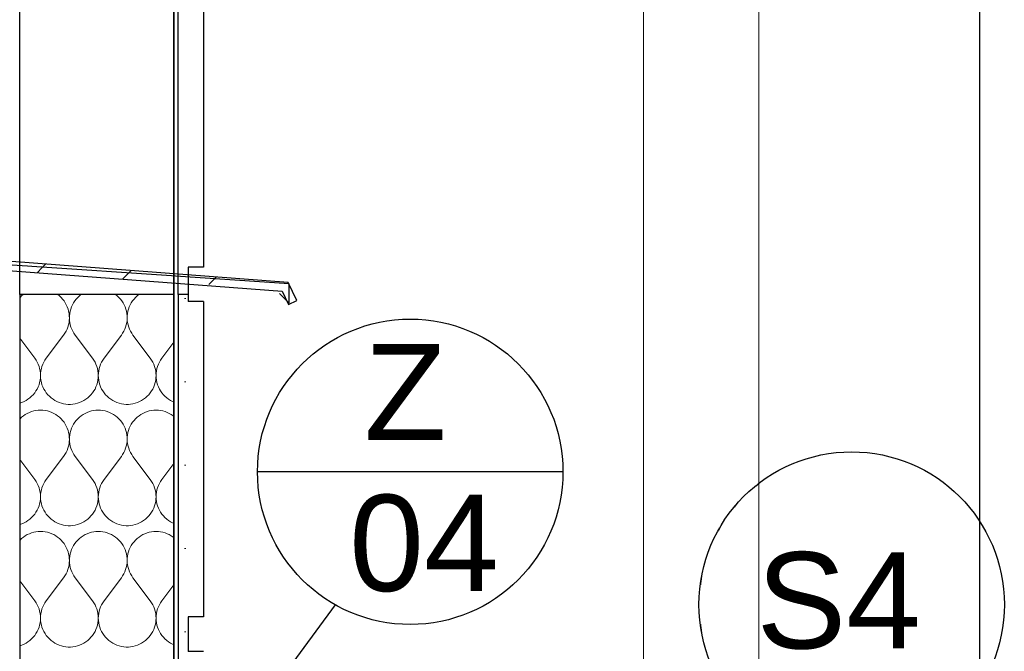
# Model space of a CAD drawing. Header units: millimetres. Extents: x -25478 to 4005, y -8416 to 11348.
# Tile 215 of 256: x -322 to 701, y 500 to 1156. Entities that reach past the tile are written whole.
import ezdxf

# ---------------------------------------------------------------- set-up
doc = ezdxf.new("R2010")
doc.units = ezdxf.units.MM
doc.header["$MEASUREMENT"] = 0
doc.linetypes.add('Wipeout_Contour', pattern=[1000, 0, -1000])
for name, color, linetype in [('POHLED ZÁPADNÍ_1_Konstrukce - nosné', 7, 'Continuous'), ('POHLED ZÁPADNÍ_1_Nové_Konstrukce - nosné', 7, 'Continuous'), ('POHLED ZÁPADNÍ_1_Nové_Kóty - SP', 7, 'Continuous'), ('POHLED ZÁPADNÍ_1_Nové_Popis', 7, 'Continuous'), ('POHLED ZÁPADNÍ_1_Nové_Situace - terén', 7, 'Continuous'), ('POHLED ZÁPADNÍ_1_Nové_Výplně - Povrchové', 7, 'Continuous'), ('POHLED ZÁPADNÍ_1_Nové_Výplně – Řezové', 7, 'Continuous'), ('POHLED ZÁPADNÍ_1_Popis_CZ', 7, 'Continuous'), ('POHLED ZÁPADNÍ_1_Výplně - Povrchové', 7, 'Continuous')]:
    doc.layers.add(name, color=color, linetype=linetype)
doc.styles.add('GENEROVANÝ_STYL_1', font='txt')

# ---------------------------------------------------------------- blocks, each defined once
blk = doc.blocks.new('*X2517', base_point=(-25690.4, -8330.8))
at = {"layer": 'POHLED ZÁPADNÍ_1_Nové_Výplně – Řezové', "color": 21, "linetype": 'Continuous', "lineweight": 20, "true_color": 0xffaaaa}
for p, q in [((-318, 870), (-319.6, 868.7)), ((-280.4, 868.7), (-282, 870)), ((-258, 870), (-259.6, 868.7)), ((-220.4, 868.7), (-222, 870)), ((-198, 870), (-199.6, 868.7)), ((-161.6, 869.6), (-162, 870)), ((-321.3, 867.1), (-321.6, 866.9)), ((-319.6, 868.7), (-321.3, 867.1)), ((-278.7, 867.1), (-280.4, 868.7)), ((-277.1, 865.3), (-278.7, 867.1)), ((-275.6, 863.5), (-277.1, 865.3)), ((-274.3, 861.5), (-275.6, 863.5)), ((-273.2, 859.4), (-274.3, 861.5)), ((-272.2, 857.3), (-273.2, 859.4)), ((-266.8, 859.4), (-267.8, 857.3)), ((-265.7, 861.5), (-266.8, 859.4)), ((-264.4, 863.5), (-265.7, 861.5)), ((-262.9, 865.3), (-264.4, 863.5)), ((-261.3, 867.1), (-262.9, 865.3)), ((-259.6, 868.7), (-261.3, 867.1)), ((-218.7, 867.1), (-220.4, 868.7)), ((-217.1, 865.3), (-218.7, 867.1)), ((-215.6, 863.5), (-217.1, 865.3)), ((-214.3, 861.5), (-215.6, 863.5)), ((-213.2, 859.4), (-214.3, 861.5)), ((-212.2, 857.3), (-213.2, 859.4)), ((-206.8, 859.4), (-207.8, 857.3)), ((-205.7, 861.5), (-206.8, 859.4)), ((-204.4, 863.5), (-205.7, 861.5)), ((-202.9, 865.3), (-204.4, 863.5)), ((-201.3, 867.1), (-202.9, 865.3)), ((-199.6, 868.7), (-201.3, 867.1)), ((-271.4, 855), (-272.2, 857.3)), ((-270.8, 852.7), (-271.4, 855)), ((-270.3, 850.4), (-270.8, 852.7)), ((-270.1, 848), (-270.3, 850.4)), ((-269.7, 850.4), (-269.9, 848)), ((-269.2, 852.7), (-269.7, 850.4)), ((-268.6, 855), (-269.2, 852.7)), ((-267.8, 857.3), (-268.6, 855)), ((-211.4, 855), (-212.2, 857.3)), ((-210.8, 852.7), (-211.4, 855)), ((-210.3, 850.4), (-210.8, 852.7)), ((-210.1, 848), (-210.3, 850.4)), ((-209.7, 850.4), (-209.9, 848)), ((-209.2, 852.7), (-209.7, 850.4)), ((-208.6, 855), (-209.2, 852.7)), ((-207.8, 857.3), (-208.6, 855)), ((-271.6, 836.4), (-270.9, 838.6)), ((-270.9, 838.6), (-270.4, 841)), ((-270.4, 841), (-270.1, 843.3)), ((-270, 845.7), (-270.1, 848)), ((-270.1, 843.3), (-270, 845.7)), ((-269.9, 848), (-270, 845.7)), ((-270, 845.7), (-269.9, 843.3)), ((-269.9, 843.3), (-269.6, 841)), ((-269.6, 841), (-269.1, 838.6)), ((-269.1, 838.6), (-268.4, 836.4)), ((-211.6, 836.4), (-210.9, 838.6)), ((-210.9, 838.6), (-210.4, 841)), ((-210.4, 841), (-210.1, 843.3)), ((-210, 845.7), (-210.1, 848)), ((-210.1, 843.3), (-210, 845.7)), ((-209.9, 848), (-210, 845.7)), ((-210, 845.7), (-209.9, 843.3)), ((-209.9, 843.3), (-209.6, 841)), ((-209.6, 841), (-209.1, 838.6)), ((-209.1, 838.6), (-208.4, 836.4)), ((-276, 828), (-274.7, 830)), ((-274.7, 830), (-273.5, 832)), ((-273.5, 832), (-272.4, 834.1)), ((-272.4, 834.1), (-271.6, 836.4)), ((-268.4, 836.4), (-267.6, 834.1)), ((-267.6, 834.1), (-266.5, 832)), ((-266.5, 832), (-265.3, 830)), ((-265.3, 830), (-264, 828)), ((-216, 828), (-214.7, 830)), ((-214.7, 830), (-213.5, 832)), ((-213.5, 832), (-212.4, 834.1)), ((-212.4, 834.1), (-211.6, 836.4)), ((-208.4, 836.4), (-207.6, 834.1)), ((-207.6, 834.1), (-206.5, 832)), ((-206.5, 832), (-205.3, 830)), ((-205.3, 830), (-204, 828)), ((-306, 804), (-321.6, 824.7)), ((-294, 804), (-276, 828)), ((-246, 804), (-264, 828)), ((-234, 804), (-216, 828)), ((-186, 804), (-204, 828)), ((-174, 804), (-161.6, 820.6)), ((-304.6, 802), (-306, 804)), ((-303.4, 799.9), (-304.6, 802)), ((-302.4, 797.7), (-303.4, 799.9)), ((-301.5, 795.5), (-302.4, 797.7)), ((-297.6, 797.7), (-298.5, 795.5)), ((-296.6, 799.9), (-297.6, 797.7)), ((-295.4, 802), (-296.6, 799.9)), ((-294, 804), (-295.4, 802)), ((-244.6, 802), (-246, 804)), ((-243.4, 799.9), (-244.6, 802)), ((-242.4, 797.7), (-243.4, 799.9)), ((-241.5, 795.5), (-242.4, 797.7)), ((-237.6, 797.7), (-238.5, 795.5)), ((-236.6, 799.9), (-237.6, 797.7)), ((-235.4, 802), (-236.6, 799.9)), ((-234, 804), (-235.4, 802)), ((-184.6, 802), (-186, 804)), ((-183.4, 799.9), (-184.6, 802)), ((-182.4, 797.7), (-183.4, 799.9)), ((-181.5, 795.5), (-182.4, 797.7)), ((-177.6, 797.7), (-178.5, 795.5)), ((-176.6, 799.9), (-177.6, 797.7)), ((-175.4, 802), (-176.6, 799.9)), ((-174, 804), (-175.4, 802)), ((-300.9, 793.2), (-301.5, 795.5)), ((-300.4, 790.8), (-300.9, 793.2)), ((-300.1, 788.4), (-300.4, 790.8)), ((-300, 786), (-300.1, 788.4)), ((-299.9, 788.4), (-300, 786)), ((-299.6, 790.8), (-299.9, 788.4)), ((-299.1, 793.2), (-299.6, 790.8)), ((-298.5, 795.5), (-299.1, 793.2)), ((-240.9, 793.2), (-241.5, 795.5)), ((-240.4, 790.8), (-240.9, 793.2)), ((-240.1, 788.4), (-240.4, 790.8)), ((-240, 786), (-240.1, 788.4)), ((-239.9, 788.4), (-240, 786)), ((-239.6, 790.8), (-239.9, 788.4)), ((-239.1, 793.2), (-239.6, 790.8)), ((-238.5, 795.5), (-239.1, 793.2)), ((-180.9, 793.2), (-181.5, 795.5)), ((-180.4, 790.8), (-180.9, 793.2)), ((-180.1, 788.4), (-180.4, 790.8)), ((-180, 786), (-180.1, 788.4)), ((-179.9, 788.4), (-180, 786)), ((-179.6, 790.8), (-179.9, 788.4)), ((-179.1, 793.2), (-179.6, 790.8)), ((-178.5, 795.5), (-179.1, 793.2)), ((-301.5, 776.5), (-300.9, 778.8)), ((-300.9, 778.8), (-300.4, 781.2)), ((-300.4, 781.2), (-300.1, 783.6)), ((-300.1, 783.6), (-300, 786)), ((-300, 786), (-299.9, 783.6)), ((-299.9, 783.6), (-299.6, 781.2)), ((-299.6, 781.2), (-299.1, 778.8)), ((-299.1, 778.8), (-298.5, 776.5)), ((-241.5, 776.5), (-240.9, 778.8)), ((-240.9, 778.8), (-240.4, 781.2)), ((-240.4, 781.2), (-240.1, 783.6)), ((-240.1, 783.6), (-240, 786)), ((-240, 786), (-239.9, 783.6)), ((-239.9, 783.6), (-239.6, 781.2)), ((-239.6, 781.2), (-239.1, 778.8)), ((-239.1, 778.8), (-238.5, 776.5)), ((-181.5, 776.5), (-180.9, 778.8)), ((-180.9, 778.8), (-180.4, 781.2)), ((-180.4, 781.2), (-180.1, 783.6)), ((-180.1, 783.6), (-180, 786)), ((-180, 786), (-179.9, 783.6)), ((-179.9, 783.6), (-179.6, 781.2)), ((-179.6, 781.2), (-179.1, 778.8)), ((-179.1, 778.8), (-178.5, 776.5)), ((-307.6, 766.1), (-306, 768)), ((-306, 768), (-304.7, 770)), ((-304.7, 770), (-303.4, 772)), ((-303.4, 772), (-302.4, 774.2)), ((-302.4, 774.2), (-301.5, 776.5)), ((-298.5, 776.5), (-297.6, 774.2)), ((-297.6, 774.2), (-296.6, 772)), ((-296.6, 772), (-295.3, 770)), ((-295.3, 770), (-294, 768)), ((-294, 768), (-292.4, 766.1)), ((-247.6, 766.1), (-246, 768)), ((-246, 768), (-244.7, 770)), ((-244.7, 770), (-243.4, 772)), ((-243.4, 772), (-242.4, 774.2)), ((-242.4, 774.2), (-241.5, 776.5)), ((-238.5, 776.5), (-237.6, 774.2)), ((-237.6, 774.2), (-236.6, 772)), ((-236.6, 772), (-235.3, 770)), ((-235.3, 770), (-234, 768)), ((-234, 768), (-232.4, 766.1)), ((-187.6, 766.1), (-186, 768)), ((-186, 768), (-184.7, 770)), ((-184.7, 770), (-183.4, 772)), ((-183.4, 772), (-182.4, 774.2)), ((-182.4, 774.2), (-181.5, 776.5)), ((-178.5, 776.5), (-177.6, 774.2)), ((-177.6, 774.2), (-176.6, 772)), ((-176.6, 772), (-175.3, 770)), ((-175.3, 770), (-174, 768)), ((-174, 768), (-172.4, 766.1)), ((-321.6, 757.2), (-319.4, 757.9)), ((-319.4, 757.9), (-317.1, 758.9)), ((-317.1, 758.9), (-315, 760)), ((-315, 760), (-313, 761.3)), ((-313, 761.3), (-311, 762.8)), ((-311, 762.8), (-309.2, 764.4)), ((-309.2, 764.4), (-307.6, 766.1)), ((-292.4, 766.1), (-290.8, 764.4)), ((-290.8, 764.4), (-289, 762.8)), ((-289, 762.8), (-287, 761.3)), ((-287, 761.3), (-285, 760)), ((-285, 760), (-282.9, 758.9)), ((-282.9, 758.9), (-280.6, 757.9)), ((-280.6, 757.9), (-278.3, 757.2)), ((-278.3, 757.2), (-276, 756.6)), ((-264, 756.6), (-261.7, 757.2)), ((-261.7, 757.2), (-259.4, 757.9)), ((-259.4, 757.9), (-257.1, 758.9)), ((-257.1, 758.9), (-255, 760)), ((-255, 760), (-253, 761.3)), ((-253, 761.3), (-251, 762.8)), ((-251, 762.8), (-249.2, 764.4)), ((-249.2, 764.4), (-247.6, 766.1)), ((-232.4, 766.1), (-230.8, 764.4)), ((-230.8, 764.4), (-229, 762.8)), ((-229, 762.8), (-227, 761.3)), ((-227, 761.3), (-225, 760)), ((-225, 760), (-222.9, 758.9)), ((-222.9, 758.9), (-220.6, 757.9)), ((-220.6, 757.9), (-218.3, 757.2)), ((-218.3, 757.2), (-216, 756.6)), ((-204, 756.6), (-201.7, 757.2)), ((-201.7, 757.2), (-199.4, 757.9)), ((-199.4, 757.9), (-197.1, 758.9)), ((-197.1, 758.9), (-195, 760)), ((-195, 760), (-193, 761.3)), ((-193, 761.3), (-191, 762.8)), ((-191, 762.8), (-189.2, 764.4)), ((-189.2, 764.4), (-187.6, 766.1)), ((-172.4, 766.1), (-170.8, 764.4)), ((-170.8, 764.4), (-169, 762.8)), ((-169, 762.8), (-167, 761.3)), ((-167, 761.3), (-165, 760)), ((-165, 760), (-162.9, 758.9)), ((-162.9, 758.9), (-161.6, 758.3)), ((-313.7, 746.7), (-315.8, 745.5)), ((-311.6, 747.7), (-313.7, 746.7)), ((-309.3, 748.5), (-311.6, 747.7)), ((-307.1, 749.2), (-309.3, 748.5)), ((-304.7, 749.6), (-307.1, 749.2)), ((-302.4, 749.9), (-304.7, 749.6)), ((-300, 750), (-302.4, 749.9)), ((-297.6, 749.9), (-300, 750)), ((-295.3, 749.6), (-297.6, 749.9)), ((-292.9, 749.2), (-295.3, 749.6)), ((-290.7, 748.5), (-292.9, 749.2)), ((-288.4, 747.7), (-290.7, 748.5)), ((-286.3, 746.7), (-288.4, 747.7)), ((-284.2, 745.5), (-286.3, 746.7)), ((-276, 756.6), (-273.6, 756.2)), ((-273.6, 756.2), (-271.2, 756)), ((-271.2, 756), (-268.8, 756)), ((-268.8, 756), (-266.4, 756.2)), ((-266.4, 756.2), (-264, 756.6)), ((-253.7, 746.7), (-255.8, 745.5)), ((-251.6, 747.7), (-253.7, 746.7)), ((-249.3, 748.5), (-251.6, 747.7)), ((-247.1, 749.2), (-249.3, 748.5)), ((-244.7, 749.6), (-247.1, 749.2)), ((-242.4, 749.9), (-244.7, 749.6)), ((-240, 750), (-242.4, 749.9)), ((-237.6, 749.9), (-240, 750)), ((-235.3, 749.6), (-237.6, 749.9)), ((-232.9, 749.2), (-235.3, 749.6)), ((-230.7, 748.5), (-232.9, 749.2)), ((-228.4, 747.7), (-230.7, 748.5)), ((-226.3, 746.7), (-228.4, 747.7)), ((-224.2, 745.5), (-226.3, 746.7)), ((-216, 756.6), (-213.6, 756.2)), ((-213.6, 756.2), (-211.2, 756)), ((-211.2, 756), (-208.8, 756)), ((-208.8, 756), (-206.4, 756.2)), ((-206.4, 756.2), (-204, 756.6)), ((-193.7, 746.7), (-195.8, 745.5)), ((-191.6, 747.7), (-193.7, 746.7)), ((-189.3, 748.5), (-191.6, 747.7)), ((-187.1, 749.2), (-189.3, 748.5)), ((-184.7, 749.6), (-187.1, 749.2)), ((-182.4, 749.9), (-184.7, 749.6)), ((-180, 750), (-182.4, 749.9)), ((-177.6, 749.9), (-180, 750)), ((-175.3, 749.6), (-177.6, 749.9)), ((-172.9, 749.2), (-175.3, 749.6)), ((-170.7, 748.5), (-172.9, 749.2)), ((-168.4, 747.7), (-170.7, 748.5)), ((-166.3, 746.7), (-168.4, 747.7)), ((-164.2, 745.5), (-166.3, 746.7)), ((-321.3, 741.1), (-321.6, 740.9)), ((-319.6, 742.7), (-321.3, 741.1)), ((-317.7, 744.2), (-319.6, 742.7)), ((-315.8, 745.5), (-317.7, 744.2)), ((-282.3, 744.2), (-284.2, 745.5)), ((-280.4, 742.7), (-282.3, 744.2)), ((-278.7, 741.1), (-280.4, 742.7)), ((-277.1, 739.3), (-278.7, 741.1)), ((-275.6, 737.5), (-277.1, 739.3)), ((-274.3, 735.5), (-275.6, 737.5)), ((-264.4, 737.5), (-265.7, 735.5)), ((-262.9, 739.3), (-264.4, 737.5)), ((-261.3, 741.1), (-262.9, 739.3)), ((-259.6, 742.7), (-261.3, 741.1)), ((-257.7, 744.2), (-259.6, 742.7)), ((-255.8, 745.5), (-257.7, 744.2)), ((-222.3, 744.2), (-224.2, 745.5)), ((-220.4, 742.7), (-222.3, 744.2)), ((-218.7, 741.1), (-220.4, 742.7)), ((-217.1, 739.3), (-218.7, 741.1)), ((-215.6, 737.5), (-217.1, 739.3)), ((-214.3, 735.5), (-215.6, 737.5)), ((-204.4, 737.5), (-205.7, 735.5)), ((-202.9, 739.3), (-204.4, 737.5)), ((-201.3, 741.1), (-202.9, 739.3)), ((-199.6, 742.7), (-201.3, 741.1)), ((-197.7, 744.2), (-199.6, 742.7)), ((-195.8, 745.5), (-197.7, 744.2)), ((-162.3, 744.2), (-164.2, 745.5)), ((-161.6, 743.6), (-162.3, 744.2)), ((-273.2, 733.4), (-274.3, 735.5)), ((-272.2, 731.3), (-273.2, 733.4)), ((-271.4, 729), (-272.2, 731.3)), ((-270.8, 726.7), (-271.4, 729)), ((-270.3, 724.4), (-270.8, 726.7)), ((-269.2, 726.7), (-269.7, 724.4)), ((-268.6, 729), (-269.2, 726.7)), ((-267.8, 731.3), (-268.6, 729)), ((-266.8, 733.4), (-267.8, 731.3)), ((-265.7, 735.5), (-266.8, 733.4)), ((-213.2, 733.4), (-214.3, 735.5)), ((-212.2, 731.3), (-213.2, 733.4)), ((-211.4, 729), (-212.2, 731.3)), ((-210.8, 726.7), (-211.4, 729)), ((-210.3, 724.4), (-210.8, 726.7)), ((-209.2, 726.7), (-209.7, 724.4)), ((-208.6, 729), (-209.2, 726.7)), ((-207.8, 731.3), (-208.6, 729)), ((-206.8, 733.4), (-207.8, 731.3)), ((-205.7, 735.5), (-206.8, 733.4)), ((-270.4, 715), (-270.1, 717.3)), ((-270.1, 722), (-270.3, 724.4)), ((-270, 719.7), (-270.1, 722)), ((-270.1, 717.3), (-270, 719.7)), ((-269.9, 722), (-270, 719.7)), ((-270, 719.7), (-269.9, 717.3)), ((-269.7, 724.4), (-269.9, 722)), ((-269.9, 717.3), (-269.6, 715)), ((-210.4, 715), (-210.1, 717.3)), ((-210.1, 722), (-210.3, 724.4)), ((-210, 719.7), (-210.1, 722)), ((-210.1, 717.3), (-210, 719.7)), ((-209.9, 722), (-210, 719.7)), ((-210, 719.7), (-209.9, 717.3)), ((-209.7, 724.4), (-209.9, 722)), ((-209.9, 717.3), (-209.6, 715)), ((-274.7, 704), (-273.5, 706)), ((-273.5, 706), (-272.4, 708.1)), ((-272.4, 708.1), (-271.6, 710.4)), ((-271.6, 710.4), (-270.9, 712.6)), ((-270.9, 712.6), (-270.4, 715)), ((-269.6, 715), (-269.1, 712.6)), ((-269.1, 712.6), (-268.4, 710.4)), ((-268.4, 710.4), (-267.6, 708.1)), ((-267.6, 708.1), (-266.5, 706)), ((-266.5, 706), (-265.3, 704)), ((-214.7, 704), (-213.5, 706)), ((-213.5, 706), (-212.4, 708.1)), ((-212.4, 708.1), (-211.6, 710.4)), ((-211.6, 710.4), (-210.9, 712.6)), ((-210.9, 712.6), (-210.4, 715)), ((-209.6, 715), (-209.1, 712.6)), ((-209.1, 712.6), (-208.4, 710.4)), ((-208.4, 710.4), (-207.6, 708.1)), ((-207.6, 708.1), (-206.5, 706)), ((-206.5, 706), (-205.3, 704)), ((-306, 678), (-321.6, 698.7)), ((-294, 678), (-276, 702)), ((-276, 702), (-274.7, 704)), ((-265.3, 704), (-264, 702)), ((-246, 678), (-264, 702)), ((-234, 678), (-216, 702)), ((-216, 702), (-214.7, 704)), ((-205.3, 704), (-204, 702)), ((-186, 678), (-204, 702)), ((-174, 678), (-161.6, 694.6)), ((-304.6, 676), (-306, 678)), ((-303.4, 673.9), (-304.6, 676)), ((-295.4, 676), (-296.6, 673.9)), ((-294, 678), (-295.4, 676)), ((-244.6, 676), (-246, 678)), ((-243.4, 673.9), (-244.6, 676)), ((-235.4, 676), (-236.6, 673.9)), ((-234, 678), (-235.4, 676)), ((-184.6, 676), (-186, 678)), ((-183.4, 673.9), (-184.6, 676)), ((-175.4, 676), (-176.6, 673.9)), ((-174, 678), (-175.4, 676)), ((-302.4, 671.7), (-303.4, 673.9)), ((-301.5, 669.5), (-302.4, 671.7)), ((-300.9, 667.2), (-301.5, 669.5)), ((-300.4, 664.8), (-300.9, 667.2)), ((-300.1, 662.4), (-300.4, 664.8)), ((-299.6, 664.8), (-299.9, 662.4)), ((-299.1, 667.2), (-299.6, 664.8)), ((-298.5, 669.5), (-299.1, 667.2)), ((-297.6, 671.7), (-298.5, 669.5)), ((-296.6, 673.9), (-297.6, 671.7)), ((-242.4, 671.7), (-243.4, 673.9)), ((-241.5, 669.5), (-242.4, 671.7)), ((-240.9, 667.2), (-241.5, 669.5)), ((-240.4, 664.8), (-240.9, 667.2)), ((-240.1, 662.4), (-240.4, 664.8)), ((-239.6, 664.8), (-239.9, 662.4)), ((-239.1, 667.2), (-239.6, 664.8)), ((-238.5, 669.5), (-239.1, 667.2)), ((-237.6, 671.7), (-238.5, 669.5)), ((-236.6, 673.9), (-237.6, 671.7)), ((-182.4, 671.7), (-183.4, 673.9)), ((-181.5, 669.5), (-182.4, 671.7)), ((-180.9, 667.2), (-181.5, 669.5)), ((-180.4, 664.8), (-180.9, 667.2)), ((-180.1, 662.4), (-180.4, 664.8)), ((-179.6, 664.8), (-179.9, 662.4)), ((-179.1, 667.2), (-179.6, 664.8)), ((-178.5, 669.5), (-179.1, 667.2)), ((-177.6, 671.7), (-178.5, 669.5)), ((-176.6, 673.9), (-177.6, 671.7)), ((-300.9, 652.8), (-300.4, 655.2)), ((-300.4, 655.2), (-300.1, 657.6)), ((-300, 660), (-300.1, 662.4)), ((-300.1, 657.6), (-300, 660)), ((-299.9, 662.4), (-300, 660)), ((-300, 660), (-299.9, 657.6)), ((-299.9, 657.6), (-299.6, 655.2)), ((-299.6, 655.2), (-299.1, 652.8)), ((-240.9, 652.8), (-240.4, 655.2)), ((-240.4, 655.2), (-240.1, 657.6)), ((-240, 660), (-240.1, 662.4)), ((-240.1, 657.6), (-240, 660)), ((-239.9, 662.4), (-240, 660)), ((-240, 660), (-239.9, 657.6)), ((-239.9, 657.6), (-239.6, 655.2)), ((-239.6, 655.2), (-239.1, 652.8)), ((-180.9, 652.8), (-180.4, 655.2)), ((-180.4, 655.2), (-180.1, 657.6)), ((-180, 660), (-180.1, 662.4)), ((-180.1, 657.6), (-180, 660)), ((-179.9, 662.4), (-180, 660)), ((-180, 660), (-179.9, 657.6)), ((-179.9, 657.6), (-179.6, 655.2)), ((-179.6, 655.2), (-179.1, 652.8)), ((-304.7, 644), (-303.4, 646)), ((-303.4, 646), (-302.4, 648.2)), ((-302.4, 648.2), (-301.5, 650.5)), ((-301.5, 650.5), (-300.9, 652.8)), ((-299.1, 652.8), (-298.5, 650.5)), ((-298.5, 650.5), (-297.6, 648.2)), ((-297.6, 648.2), (-296.6, 646)), ((-296.6, 646), (-295.3, 644)), ((-244.7, 644), (-243.4, 646)), ((-243.4, 646), (-242.4, 648.2)), ((-242.4, 648.2), (-241.5, 650.5)), ((-241.5, 650.5), (-240.9, 652.8)), ((-239.1, 652.8), (-238.5, 650.5)), ((-238.5, 650.5), (-237.6, 648.2)), ((-237.6, 648.2), (-236.6, 646)), ((-236.6, 646), (-235.3, 644)), ((-184.7, 644), (-183.4, 646)), ((-183.4, 646), (-182.4, 648.2)), ((-182.4, 648.2), (-181.5, 650.5)), ((-181.5, 650.5), (-180.9, 652.8)), ((-179.1, 652.8), (-178.5, 650.5)), ((-178.5, 650.5), (-177.6, 648.2)), ((-177.6, 648.2), (-176.6, 646)), ((-176.6, 646), (-175.3, 644)), ((-317.1, 632.9), (-315, 634)), ((-315, 634), (-313, 635.3)), ((-313, 635.3), (-311, 636.8)), ((-311, 636.8), (-309.2, 638.4)), ((-309.2, 638.4), (-307.6, 640.1)), ((-307.6, 640.1), (-306, 642)), ((-306, 642), (-304.7, 644)), ((-295.3, 644), (-294, 642)), ((-294, 642), (-292.4, 640.1)), ((-292.4, 640.1), (-290.8, 638.4)), ((-290.8, 638.4), (-289, 636.8)), ((-289, 636.8), (-287, 635.3)), ((-287, 635.3), (-285, 634)), ((-285, 634), (-282.9, 632.9)), ((-257.1, 632.9), (-255, 634)), ((-255, 634), (-253, 635.3)), ((-253, 635.3), (-251, 636.8)), ((-251, 636.8), (-249.2, 638.4)), ((-249.2, 638.4), (-247.6, 640.1)), ((-247.6, 640.1), (-246, 642)), ((-246, 642), (-244.7, 644)), ((-235.3, 644), (-234, 642)), ((-234, 642), (-232.4, 640.1)), ((-232.4, 640.1), (-230.8, 638.4)), ((-230.8, 638.4), (-229, 636.8)), ((-229, 636.8), (-227, 635.3)), ((-227, 635.3), (-225, 634)), ((-225, 634), (-222.9, 632.9)), ((-197.1, 632.9), (-195, 634)), ((-195, 634), (-193, 635.3)), ((-193, 635.3), (-191, 636.8)), ((-191, 636.8), (-189.2, 638.4)), ((-189.2, 638.4), (-187.6, 640.1)), ((-187.6, 640.1), (-186, 642)), ((-186, 642), (-184.7, 644)), ((-175.3, 644), (-174, 642)), ((-174, 642), (-172.4, 640.1)), ((-172.4, 640.1), (-170.8, 638.4)), ((-170.8, 638.4), (-169, 636.8)), ((-169, 636.8), (-167, 635.3)), ((-167, 635.3), (-165, 634)), ((-165, 634), (-162.9, 632.9)), ((-321.6, 631.2), (-319.4, 631.9)), ((-319.4, 631.9), (-317.1, 632.9)), ((-302.4, 623.9), (-304.7, 623.6)), ((-300, 624), (-302.4, 623.9)), ((-297.6, 623.9), (-300, 624)), ((-295.3, 623.6), (-297.6, 623.9)), ((-282.9, 632.9), (-280.6, 631.9)), ((-280.6, 631.9), (-278.3, 631.2)), ((-278.3, 631.2), (-276, 630.6)), ((-276, 630.6), (-273.6, 630.2)), ((-273.6, 630.2), (-271.2, 630)), ((-271.2, 630), (-268.8, 630)), ((-268.8, 630), (-266.4, 630.2)), ((-266.4, 630.2), (-264, 630.6)), ((-264, 630.6), (-261.7, 631.2)), ((-261.7, 631.2), (-259.4, 631.9)), ((-259.4, 631.9), (-257.1, 632.9)), ((-242.4, 623.9), (-244.7, 623.6)), ((-240, 624), (-242.4, 623.9)), ((-237.6, 623.9), (-240, 624)), ((-235.3, 623.6), (-237.6, 623.9)), ((-222.9, 632.9), (-220.6, 631.9)), ((-220.6, 631.9), (-218.3, 631.2)), ((-218.3, 631.2), (-216, 630.6)), ((-216, 630.6), (-213.6, 630.2)), ((-213.6, 630.2), (-211.2, 630)), ((-211.2, 630), (-208.8, 630)), ((-208.8, 630), (-206.4, 630.2)), ((-206.4, 630.2), (-204, 630.6)), ((-204, 630.6), (-201.7, 631.2)), ((-201.7, 631.2), (-199.4, 631.9)), ((-199.4, 631.9), (-197.1, 632.9)), ((-182.4, 623.9), (-184.7, 623.6)), ((-180, 624), (-182.4, 623.9)), ((-177.6, 623.9), (-180, 624)), ((-175.3, 623.6), (-177.6, 623.9)), ((-162.9, 632.9), (-161.6, 632.3)), ((-321.3, 615.1), (-321.6, 614.9)), ((-319.6, 616.7), (-321.3, 615.1)), ((-317.7, 618.2), (-319.6, 616.7)), ((-315.8, 619.5), (-317.7, 618.2)), ((-313.7, 620.7), (-315.8, 619.5)), ((-311.6, 621.7), (-313.7, 620.7)), ((-309.3, 622.5), (-311.6, 621.7)), ((-307.1, 623.2), (-309.3, 622.5)), ((-304.7, 623.6), (-307.1, 623.2)), ((-292.9, 623.2), (-295.3, 623.6)), ((-290.7, 622.5), (-292.9, 623.2)), ((-288.4, 621.7), (-290.7, 622.5)), ((-286.3, 620.7), (-288.4, 621.7)), ((-284.2, 619.5), (-286.3, 620.7)), ((-282.3, 618.2), (-284.2, 619.5)), ((-280.4, 616.7), (-282.3, 618.2)), ((-278.7, 615.1), (-280.4, 616.7)), ((-277.1, 613.3), (-278.7, 615.1)), ((-261.3, 615.1), (-262.9, 613.3)), ((-259.6, 616.7), (-261.3, 615.1)), ((-257.7, 618.2), (-259.6, 616.7)), ((-255.8, 619.5), (-257.7, 618.2)), ((-253.7, 620.7), (-255.8, 619.5)), ((-251.6, 621.7), (-253.7, 620.7)), ((-249.3, 622.5), (-251.6, 621.7)), ((-247.1, 623.2), (-249.3, 622.5)), ((-244.7, 623.6), (-247.1, 623.2)), ((-232.9, 623.2), (-235.3, 623.6)), ((-230.7, 622.5), (-232.9, 623.2)), ((-228.4, 621.7), (-230.7, 622.5)), ((-226.3, 620.7), (-228.4, 621.7)), ((-224.2, 619.5), (-226.3, 620.7)), ((-222.3, 618.2), (-224.2, 619.5)), ((-220.4, 616.7), (-222.3, 618.2)), ((-218.7, 615.1), (-220.4, 616.7)), ((-217.1, 613.3), (-218.7, 615.1)), ((-201.3, 615.1), (-202.9, 613.3)), ((-199.6, 616.7), (-201.3, 615.1)), ((-197.7, 618.2), (-199.6, 616.7)), ((-195.8, 619.5), (-197.7, 618.2)), ((-193.7, 620.7), (-195.8, 619.5)), ((-191.6, 621.7), (-193.7, 620.7)), ((-189.3, 622.5), (-191.6, 621.7)), ((-187.1, 623.2), (-189.3, 622.5)), ((-184.7, 623.6), (-187.1, 623.2)), ((-172.9, 623.2), (-175.3, 623.6)), ((-170.7, 622.5), (-172.9, 623.2)), ((-168.4, 621.7), (-170.7, 622.5)), ((-166.3, 620.7), (-168.4, 621.7)), ((-164.2, 619.5), (-166.3, 620.7)), ((-162.3, 618.2), (-164.2, 619.5)), ((-161.6, 617.6), (-162.3, 618.2)), ((-275.6, 611.5), (-277.1, 613.3)), ((-274.3, 609.5), (-275.6, 611.5)), ((-273.2, 607.4), (-274.3, 609.5)), ((-272.2, 605.3), (-273.2, 607.4)), ((-271.4, 603), (-272.2, 605.3)), ((-267.8, 605.3), (-268.6, 603)), ((-266.8, 607.4), (-267.8, 605.3)), ((-265.7, 609.5), (-266.8, 607.4)), ((-264.4, 611.5), (-265.7, 609.5)), ((-262.9, 613.3), (-264.4, 611.5)), ((-215.6, 611.5), (-217.1, 613.3)), ((-214.3, 609.5), (-215.6, 611.5)), ((-213.2, 607.4), (-214.3, 609.5)), ((-212.2, 605.3), (-213.2, 607.4)), ((-211.4, 603), (-212.2, 605.3)), ((-207.8, 605.3), (-208.6, 603)), ((-206.8, 607.4), (-207.8, 605.3)), ((-205.7, 609.5), (-206.8, 607.4)), ((-204.4, 611.5), (-205.7, 609.5)), ((-202.9, 613.3), (-204.4, 611.5)), ((-270.8, 600.7), (-271.4, 603)), ((-270.3, 598.4), (-270.8, 600.7)), ((-270.1, 596), (-270.3, 598.4)), ((-270, 593.7), (-270.1, 596)), ((-270.1, 591.3), (-270, 593.7)), ((-269.9, 596), (-270, 593.7)), ((-270, 593.7), (-269.9, 591.3)), ((-269.7, 598.4), (-269.9, 596)), ((-269.2, 600.7), (-269.7, 598.4)), ((-268.6, 603), (-269.2, 600.7)), ((-210.8, 600.7), (-211.4, 603)), ((-210.3, 598.4), (-210.8, 600.7)), ((-210.1, 596), (-210.3, 598.4)), ((-210, 593.7), (-210.1, 596)), ((-210.1, 591.3), (-210, 593.7)), ((-209.9, 596), (-210, 593.7)), ((-210, 593.7), (-209.9, 591.3)), ((-209.7, 598.4), (-209.9, 596)), ((-209.2, 600.7), (-209.7, 598.4)), ((-208.6, 603), (-209.2, 600.7)), ((-272.4, 582.1), (-271.6, 584.4)), ((-271.6, 584.4), (-270.9, 586.6)), ((-270.9, 586.6), (-270.4, 589)), ((-270.4, 589), (-270.1, 591.3)), ((-269.9, 591.3), (-269.6, 589)), ((-269.6, 589), (-269.1, 586.6)), ((-269.1, 586.6), (-268.4, 584.4)), ((-268.4, 584.4), (-267.6, 582.1)), ((-212.4, 582.1), (-211.6, 584.4)), ((-211.6, 584.4), (-210.9, 586.6)), ((-210.9, 586.6), (-210.4, 589)), ((-210.4, 589), (-210.1, 591.3)), ((-209.9, 591.3), (-209.6, 589)), ((-209.6, 589), (-209.1, 586.6)), ((-209.1, 586.6), (-208.4, 584.4)), ((-208.4, 584.4), (-207.6, 582.1)), ((-306, 552), (-321.6, 572.7)), ((-294, 552), (-276, 576)), ((-276, 576), (-274.7, 578)), ((-274.7, 578), (-273.5, 580)), ((-273.5, 580), (-272.4, 582.1)), ((-267.6, 582.1), (-266.5, 580)), ((-266.5, 580), (-265.3, 578)), ((-265.3, 578), (-264, 576)), ((-246, 552), (-264, 576)), ((-234, 552), (-216, 576)), ((-216, 576), (-214.7, 578)), ((-214.7, 578), (-213.5, 580)), ((-213.5, 580), (-212.4, 582.1)), ((-207.6, 582.1), (-206.5, 580)), ((-206.5, 580), (-205.3, 578)), ((-205.3, 578), (-204, 576)), ((-186, 552), (-204, 576)), ((-174, 552), (-161.6, 568.6)), ((-304.6, 550), (-306, 552)), ((-303.4, 547.9), (-304.6, 550)), ((-302.4, 545.7), (-303.4, 547.9)), ((-301.5, 543.5), (-302.4, 545.7)), ((-300.9, 541.2), (-301.5, 543.5)), ((-298.5, 543.5), (-299.1, 541.2)), ((-297.6, 545.7), (-298.5, 543.5)), ((-296.6, 547.9), (-297.6, 545.7)), ((-295.4, 550), (-296.6, 547.9)), ((-294, 552), (-295.4, 550)), ((-244.6, 550), (-246, 552)), ((-243.4, 547.9), (-244.6, 550)), ((-242.4, 545.7), (-243.4, 547.9)), ((-241.5, 543.5), (-242.4, 545.7)), ((-240.9, 541.2), (-241.5, 543.5)), ((-238.5, 543.5), (-239.1, 541.2)), ((-237.6, 545.7), (-238.5, 543.5)), ((-236.6, 547.9), (-237.6, 545.7)), ((-235.4, 550), (-236.6, 547.9)), ((-234, 552), (-235.4, 550)), ((-184.6, 550), (-186, 552)), ((-183.4, 547.9), (-184.6, 550)), ((-182.4, 545.7), (-183.4, 547.9)), ((-181.5, 543.5), (-182.4, 545.7)), ((-180.9, 541.2), (-181.5, 543.5)), ((-178.5, 543.5), (-179.1, 541.2)), ((-177.6, 545.7), (-178.5, 543.5)), ((-176.6, 547.9), (-177.6, 545.7)), ((-175.4, 550), (-176.6, 547.9)), ((-174, 552), (-175.4, 550)), ((-300.4, 538.8), (-300.9, 541.2)), ((-300.1, 536.4), (-300.4, 538.8)), ((-300, 534), (-300.1, 536.4)), ((-300.1, 531.6), (-300, 534)), ((-299.9, 536.4), (-300, 534)), ((-300, 534), (-299.9, 531.6)), ((-299.6, 538.8), (-299.9, 536.4)), ((-299.1, 541.2), (-299.6, 538.8)), ((-240.4, 538.8), (-240.9, 541.2)), ((-240.1, 536.4), (-240.4, 538.8)), ((-240, 534), (-240.1, 536.4)), ((-240.1, 531.6), (-240, 534)), ((-239.9, 536.4), (-240, 534)), ((-240, 534), (-239.9, 531.6)), ((-239.6, 538.8), (-239.9, 536.4)), ((-239.1, 541.2), (-239.6, 538.8)), ((-180.4, 538.8), (-180.9, 541.2)), ((-180.1, 536.4), (-180.4, 538.8)), ((-180, 534), (-180.1, 536.4)), ((-180.1, 531.6), (-180, 534)), ((-179.9, 536.4), (-180, 534)), ((-180, 534), (-179.9, 531.6)), ((-179.6, 538.8), (-179.9, 536.4)), ((-179.1, 541.2), (-179.6, 538.8)), ((-303.4, 520), (-302.4, 522.2)), ((-302.4, 522.2), (-301.5, 524.5)), ((-301.5, 524.5), (-300.9, 526.8)), ((-300.9, 526.8), (-300.4, 529.2)), ((-300.4, 529.2), (-300.1, 531.6)), ((-299.9, 531.6), (-299.6, 529.2)), ((-299.6, 529.2), (-299.1, 526.8)), ((-299.1, 526.8), (-298.5, 524.5)), ((-298.5, 524.5), (-297.6, 522.2)), ((-297.6, 522.2), (-296.6, 520)), ((-243.4, 520), (-242.4, 522.2)), ((-242.4, 522.2), (-241.5, 524.5)), ((-241.5, 524.5), (-240.9, 526.8)), ((-240.9, 526.8), (-240.4, 529.2)), ((-240.4, 529.2), (-240.1, 531.6)), ((-239.9, 531.6), (-239.6, 529.2)), ((-239.6, 529.2), (-239.1, 526.8)), ((-239.1, 526.8), (-238.5, 524.5)), ((-238.5, 524.5), (-237.6, 522.2)), ((-237.6, 522.2), (-236.6, 520)), ((-183.4, 520), (-182.4, 522.2)), ((-182.4, 522.2), (-181.5, 524.5)), ((-181.5, 524.5), (-180.9, 526.8)), ((-180.9, 526.8), (-180.4, 529.2)), ((-180.4, 529.2), (-180.1, 531.6)), ((-179.9, 531.6), (-179.6, 529.2)), ((-179.6, 529.2), (-179.1, 526.8)), ((-179.1, 526.8), (-178.5, 524.5)), ((-178.5, 524.5), (-177.6, 522.2)), ((-177.6, 522.2), (-176.6, 520)), ((-311, 510.8), (-309.2, 512.4)), ((-309.2, 512.4), (-307.6, 514.1)), ((-307.6, 514.1), (-306, 516)), ((-306, 516), (-304.7, 518)), ((-304.7, 518), (-303.4, 520)), ((-296.6, 520), (-295.3, 518)), ((-295.3, 518), (-294, 516)), ((-294, 516), (-292.4, 514.1)), ((-292.4, 514.1), (-290.8, 512.4)), ((-290.8, 512.4), (-289, 510.8)), ((-251, 510.8), (-249.2, 512.4)), ((-249.2, 512.4), (-247.6, 514.1)), ((-247.6, 514.1), (-246, 516)), ((-246, 516), (-244.7, 518)), ((-244.7, 518), (-243.4, 520)), ((-236.6, 520), (-235.3, 518)), ((-235.3, 518), (-234, 516)), ((-234, 516), (-232.4, 514.1)), ((-232.4, 514.1), (-230.8, 512.4)), ((-230.8, 512.4), (-229, 510.8)), ((-191, 510.8), (-189.2, 512.4)), ((-189.2, 512.4), (-187.6, 514.1)), ((-187.6, 514.1), (-186, 516)), ((-186, 516), (-184.7, 518)), ((-184.7, 518), (-183.4, 520)), ((-176.6, 520), (-175.3, 518)), ((-175.3, 518), (-174, 516)), ((-174, 516), (-172.4, 514.1)), ((-172.4, 514.1), (-170.8, 512.4)), ((-170.8, 512.4), (-169, 510.8)), ((-321.6, 505.2), (-319.4, 505.9)), ((-319.4, 505.9), (-317.1, 506.9)), ((-317.1, 506.9), (-315, 508)), ((-315, 508), (-313, 509.3)), ((-313, 509.3), (-311, 510.8)), ((-289, 510.8), (-287, 509.3)), ((-287, 509.3), (-285, 508)), ((-285, 508), (-282.9, 506.9)), ((-282.9, 506.9), (-280.6, 505.9)), ((-280.6, 505.9), (-278.3, 505.2)), ((-278.3, 505.2), (-276, 504.6)), ((-276, 504.6), (-273.6, 504.2)), ((-273.6, 504.2), (-271.2, 504)), ((-271.2, 504), (-268.8, 504)), ((-268.8, 504), (-266.4, 504.2)), ((-266.4, 504.2), (-264, 504.6)), ((-264, 504.6), (-261.7, 505.2)), ((-261.7, 505.2), (-259.4, 505.9)), ((-259.4, 505.9), (-257.1, 506.9)), ((-257.1, 506.9), (-255, 508)), ((-255, 508), (-253, 509.3)), ((-253, 509.3), (-251, 510.8)), ((-229, 510.8), (-227, 509.3)), ((-227, 509.3), (-225, 508)), ((-225, 508), (-222.9, 506.9)), ((-222.9, 506.9), (-220.6, 505.9)), ((-220.6, 505.9), (-218.3, 505.2)), ((-218.3, 505.2), (-216, 504.6)), ((-216, 504.6), (-213.6, 504.2)), ((-213.6, 504.2), (-211.2, 504)), ((-211.2, 504), (-208.8, 504)), ((-208.8, 504), (-206.4, 504.2)), ((-206.4, 504.2), (-204, 504.6)), ((-204, 504.6), (-201.7, 505.2)), ((-201.7, 505.2), (-199.4, 505.9)), ((-199.4, 505.9), (-197.1, 506.9)), ((-197.1, 506.9), (-195, 508)), ((-195, 508), (-193, 509.3)), ((-193, 509.3), (-191, 510.8)), ((-169, 510.8), (-167, 509.3)), ((-167, 509.3), (-165, 508)), ((-165, 508), (-162.9, 506.9)), ((-162.9, 506.9), (-161.6, 506.3))]:
    blk.add_line(p, q, dxfattribs=at)
blk = doc.blocks.new('*X2550', base_point=(-25690.4, -8330.8))
at = {"layer": 'POHLED ZÁPADNÍ_1_Nové_Výplně – Řezové', "color": 21, "linetype": 'Continuous', "lineweight": 20, "true_color": 0xffaaaa}
for p, q in [((-392.1, 899.5), (-383.3, 908.4)), ((-298.2, 898.2), (-294.7, 901.6)), ((-303.6, 892.8), (-298.2, 898.2)), ((-215, 886.1), (-206.2, 894.9)), ((-125.3, 880.5), (-117.6, 888.2))]:
    blk.add_line(p, q, dxfattribs=at)

msp = doc.modelspace()

# ---------------------------------------------------------------- linework, layer by layer
at = {"layer": 'POHLED ZÁPADNÍ_1_Nové_Konstrukce - nosné', "color": 1, "linetype": 'Continuous', "lineweight": 25}
for p, q in [((-41.7, 861.3), (-41.7, 881.3)), ((-51.7, 871.3), (-41.7, 861.3))]:
    msp.add_line(p, q, dxfattribs=at)
at = {"layer": 'POHLED ZÁPADNÍ_1_Nové_Kóty - SP', "color": 1, "linetype": 'Continuous', "lineweight": 25}
msp.add_line((675.5, 198.7), (675.5, 2670), dxfattribs=at)
at = {"layer": 'POHLED ZÁPADNÍ_1_Nové_Popis', "color": 1, "linetype": 'Continuous', "lineweight": 25}
for p, q in [((242.5, 686), (-74.6, 686)), ((-74.2, 438.6), (6.3, 547.7))]:
    msp.add_line(p, q, dxfattribs=at)
msp.add_circle((83.9, 686), 158.6, dxfattribs=at)

# ---------------------------------------------------------------- texts
at = {"layer": 'POHLED ZÁPADNÍ_1_Popis_CZ', "color": 1, "linetype": 'Continuous', "lineweight": 25, "insert": (78.8, 689.8), "char_height": 100, "attachment_point": 5, "line_spacing_factor": 0.940294, "style": 'GENEROVANÝ_STYL_1'}
msp.add_mtext('\\A1;{\\pqc;\\fArial|b0|i0|c238|p38;Z\\P\\pqc;\\fArial|b0|i0|c238|p38; 0\\fArial|b0|i0|c238|p38;4}', dxfattribs=at)
at = {"layer": 'POHLED ZÁPADNÍ_1_Popis_CZ', "color": 1, "linetype": 'Continuous', "lineweight": 25, "insert": (528.9, 551.8), "char_height": 100, "attachment_point": 5, "style": 'GENEROVANÝ_STYL_1'}
msp.add_mtext('\\A1;{\\pqc;\\fArial|b0|i0|c238|p38;S4}', dxfattribs=at)

# ---------------------------------------------------------------- wipeouts: each hides what was drawn before it
at = {"color": 254, "linetype": 'Wipeout_Contour', "lineweight": 0, "ltscale": 7229.257361}
msp.add_wipeout([(-311.6, 2670), (-321.6, 2670), (-321.6, 870), (-311.6, 870)], dxfattribs=at).dxf.layer = 'POHLED ZÁPADNÍ_1_Nové_Výplně - Povrchové'
at = {"color": 254, "linetype": 'Wipeout_Contour', "lineweight": 0, "ltscale": 38148.841615}
msp.add_wipeout([(-130.8, 2670), (-157.3, 2670), (-157.2, 870), (-146.7, 870), (-146.7, 898.5), (-130.6, 898.5), (-130.6, 1305.8), (-146.7, 1305.8), (-146.7, 1341.5), (-130.6, 1341.5), (-130.7, 1748.5), (-146.8, 1748.5), (-146.8, 1784.1), (-130.7, 1784.1), (-130.7, 2191.5), (-146.8, 2191.5), (-146.8, 2227.1), (-130.7, 2227.1), (-130.8, 2634.3), (-146.8, 2634.3), (-146.8, 2670)], dxfattribs=at).dxf.layer = 'POHLED ZÁPADNÍ_1_Nové_Výplně - Povrchové'
at = {"color": 254, "linetype": 'Wipeout_Contour', "lineweight": 0, "ltscale": 14563.207788}
msp.add_wipeout([(326, 6898.4), (326, 184.4), (329, 184.4), (329, 6898.4)], dxfattribs=at).dxf.layer = 'POHLED ZÁPADNÍ_1_Výplně - Povrchové'
at = {"color": 254, "linetype": 'Wipeout_Contour', "lineweight": 0, "ltscale": 14787.141879}
msp.add_wipeout([(443.1, 6898.4), (443.1, 184.4), (446, 184.4), (446, 6898.4)], dxfattribs=at).dxf.layer = 'POHLED ZÁPADNÍ_1_Výplně - Povrchové'

# ---------------------------------------------------------------- next in the draw order: linework, layer by layer
at = {"layer": 'POHLED ZÁPADNÍ_1_Nové_Konstrukce - nosné', "color": 1, "linetype": 'Continuous', "lineweight": 25}
for p, q in [((-130.6, 1305.8), (-130.6, 898.5)), ((-130.6, 898.5), (-146.7, 898.5))]:
    msp.add_line(p, q, dxfattribs=at)

# ---------------------------------------------------------------- next in the draw order: wipeouts: each hides what was drawn before it
at = {"color": 254, "linetype": 'Wipeout_Contour', "lineweight": 0, "ltscale": 7382.270863}
msp.add_wipeout([(-146.7, 870), (-157.2, 870), (-157.2, -765), (-130.6, -765), (-130.6, 100.4), (-130.6, 499.5), (-146.7, 499.5), (-146.7, 535.2), (-130.6, 535.2), (-130.6, 862.9), (-146.7, 862.9)], dxfattribs=at).dxf.layer = 'POHLED ZÁPADNÍ_1_Nové_Výplně – Řezové'
at = {"color": 254, "linetype": 'Wipeout_Contour', "lineweight": 0, "ltscale": 14573.767925}
msp.add_wipeout([(329, 6898.4), (329, 184.4), (337.5, 184.4), (337.5, 6898.4)], dxfattribs=at).dxf.layer = 'POHLED ZÁPADNÍ_1_Výplně - Povrchové'
at = {"color": 254, "linetype": 'Wipeout_Contour', "lineweight": 0, "ltscale": 14775.841437}
msp.add_wipeout([(434.6, 6898.4), (434.6, 184.4), (443.1, 184.4), (443.1, 6898.4)], dxfattribs=at).dxf.layer = 'POHLED ZÁPADNÍ_1_Výplně - Povrchové'
at = {"color": 254, "linetype": 'Wipeout_Contour', "lineweight": 0, "ltscale": 7609.982326}
msp.add_wipeout([(-321.6, 3480), (-321.7, 380), (-321.6, 870), (-321.6, 2670)], dxfattribs=at).dxf.layer = 'POHLED ZÁPADNÍ_1_Výplně - Povrchové'

# ---------------------------------------------------------------- next in the draw order: hatches: boundary and pattern name
at = {"layer": 'POHLED ZÁPADNÍ_1_Nové_Výplně – Řezové', "linetype": 'Continuous', "lineweight": 20, "true_color": 0xffaaaa}
h = msp.add_hatch(dxfattribs=at)
h.set_pattern_fill('Omítka_01_0001', color=21, style=0, pattern_type=2)
h.set_pattern_definition([(0, (0, 0), (0, 86.6025), [0, -50]), (0, (25, 43.3), (0, 86.6025), [0, -50])])
h.paths.add_polyline_path([(-146.7, 870), (-157.2, 870), (-157.2, -765), (-130.6, -765), (-130.6, 100.4), (-130.6, 499.5), (-146.7, 499.5), (-146.7, 535.2), (-130.6, 535.2), (-130.6, 862.9), (-146.7, 862.9)])

# ---------------------------------------------------------------- next in the draw order: linework, layer by layer
at = {"layer": 'POHLED ZÁPADNÍ_1_Konstrukce - nosné', "color": 8, "linetype": 'Continuous', "lineweight": 13}
for p, q in [((326, 184.4), (326, 6898.4)), ((446, 184.4), (446, 6898.4))]:
    msp.add_line(p, q, dxfattribs=at)
at = {"layer": 'POHLED ZÁPADNÍ_1_Nové_Konstrukce - nosné', "color": 1, "linetype": 'Continuous', "lineweight": 25}
for p, q in [((-157.2, 870), (-157.3, 2670)), ((-146.7, 898.5), (-146.7, 870)), ((-157.2, 870), (-157.2, -765)), ((-146.7, 870), (-157.2, 870)), ((-146.7, 870), (-146.7, 862.9)), ((-130.6, 862.9), (-146.7, 862.9)), ((-130.6, 862.9), (-130.6, 535.2)), ((-146.7, 535.2), (-146.7, 499.5)), ((-130.6, 535.2), (-146.7, 535.2)), ((-130.6, 499.5), (-146.7, 499.5))]:
    msp.add_line(p, q, dxfattribs=at)

# ---------------------------------------------------------------- next in the draw order: wipeouts: each hides what was drawn before it
at = {"color": 254, "linetype": 'Wipeout_Contour', "lineweight": 0, "ltscale": 14754.431589}
msp.add_wipeout([(421.3, 6898.4), (421.3, 184.4), (434.6, 184.4), (434.6, 6898.4)], dxfattribs=at).dxf.layer = 'POHLED ZÁPADNÍ_1_Výplně - Povrchové'

# ---------------------------------------------------------------- next in the draw order: wipeouts: each hides what was drawn before it
at = {"color": 254, "linetype": 'Wipeout_Contour', "lineweight": 0, "ltscale": 7172.167757}
msp.add_wipeout([(-311.6, 870), (-161.6, 870), (-161.6, 2670), (-311.6, 2670)], dxfattribs=at).dxf.layer = 'POHLED ZÁPADNÍ_1_Nové_Výplně - Povrchové'
at = {"color": 254, "linetype": 'Wipeout_Contour', "lineweight": 0, "ltscale": 14725.149588}
msp.add_wipeout([(404.6, 6898.4), (404.6, 184.4), (421.3, 184.4), (421.3, 6898.4)], dxfattribs=at).dxf.layer = 'POHLED ZÁPADNÍ_1_Výplně - Povrchové'

# ---------------------------------------------------------------- next in the draw order: linework, layer by layer
at = {"layer": 'POHLED ZÁPADNÍ_1_Nové_Konstrukce - nosné', "color": 1, "linetype": 'Continuous', "lineweight": 25}
msp.add_line((-41.7, 881.3), (-470.7, 910), dxfattribs=at)

# ---------------------------------------------------------------- next in the draw order: block references
at = {"layer": 'POHLED ZÁPADNÍ_1_Konstrukce - nosné', "color": 9, "linetype": 'Continuous', "lineweight": 13}
msp.add_blockref('*X2550', (-25690.4, -8330.8), dxfattribs=at)

# ---------------------------------------------------------------- next in the draw order: wipeouts: each hides what was drawn before it
at = {"color": 254, "linetype": 'Wipeout_Contour', "lineweight": 0, "ltscale": 3361.900405}
msp.add_wipeout([(-321.6, 191.2), (-161.6, 191.2), (-161.6, 870), (-311.6, 870), (-321.6, 870)], dxfattribs=at).dxf.layer = 'POHLED ZÁPADNÍ_1_Nové_Výplně – Řezové'
at = {"color": 254, "linetype": 'Wipeout_Contour', "lineweight": 0, "ltscale": 14691.018411}
msp.add_wipeout([(386, 6898.4), (386, 184.4), (404.6, 184.4), (404.6, 6898.4)], dxfattribs=at).dxf.layer = 'POHLED ZÁPADNÍ_1_Výplně - Povrchové'

# ---------------------------------------------------------------- next in the draw order: linework, layer by layer
at = {"layer": 'POHLED ZÁPADNÍ_1_Nové_Konstrukce - nosné', "color": 1, "linetype": 'Continuous', "lineweight": 25}
for p, q in [((-161.5, 195.3), (-161.5, 3480)), ((-321.6, 870), (-321.6, 2670)), ((-161.6, 2670), (-161.6, 870)), ((-161.5, 2670), (-161.5, 870)), ((-161.5, 870), (-161.5, 2670)), ((-321.6, 870), (-321.6, 191.2)), ((-161.6, 870), (-161.6, 191.2))]:
    msp.add_line(p, q, dxfattribs=at)
at = {"layer": 'POHLED ZÁPADNÍ_1_Nové_Konstrukce - nosné', "color": 1, "linetype": 'Continuous', "lineweight": 25, "flags": 128}
msp.add_lwpolyline([(-161.6, 870), (-311.6, 870), (-321.6, 870)], dxfattribs=at)
at = {"layer": 'POHLED ZÁPADNÍ_1_Nové_Situace - terén', "color": 1, "linetype": 'Continuous', "lineweight": 25, "flags": 128}
msp.add_lwpolyline([(-471.7, 905.6), (-49, 873.5), (-42.4, 859.9), (-33.7, 864.1), (-42.8, 882.5), (-471.7, 915.1)], close=True, dxfattribs=at)

# ---------------------------------------------------------------- next in the draw order: block references
at = {"layer": 'POHLED ZÁPADNÍ_1_Konstrukce - nosné', "color": 9, "linetype": 'Continuous', "lineweight": 13}
msp.add_blockref('*X2517', (-25690.4, -8330.8), dxfattribs=at)

# ---------------------------------------------------------------- next in the draw order: wipeouts: each hides what was drawn before it
at = {"color": 254, "linetype": 'Wipeout_Contour', "lineweight": 0, "ltscale": 14655.49677}
msp.add_wipeout([(367.5, 6898.4), (367.5, 184.4), (386, 184.4), (386, 6898.4)], dxfattribs=at).dxf.layer = 'POHLED ZÁPADNÍ_1_Výplně - Povrchové'

# ---------------------------------------------------------------- next in the draw order: linework, layer by layer
at = {"layer": 'POHLED ZÁPADNÍ_1_Nové_Popis', "color": 1, "linetype": 'Continuous', "lineweight": 25}
msp.add_circle((542.3, 548.1), 158.6, dxfattribs=at)

# ---------------------------------------------------------------- next in the draw order: wipeouts: each hides what was drawn before it
at = {"color": 254, "linetype": 'Wipeout_Contour', "lineweight": 0, "ltscale": 14622.091333}
msp.add_wipeout([(350.7, 6898.4), (350.7, 184.4), (367.5, 184.4), (367.5, 6898.4)], dxfattribs=at).dxf.layer = 'POHLED ZÁPADNÍ_1_Výplně - Povrchové'

# ---------------------------------------------------------------- next in the draw order: wipeouts: each hides what was drawn before it
at = {"color": 254, "linetype": 'Wipeout_Contour', "lineweight": 0, "ltscale": 14593.989542}
msp.add_wipeout([(337.5, 6898.4), (337.5, 184.4), (350.7, 184.4), (350.7, 6898.4)], dxfattribs=at).dxf.layer = 'POHLED ZÁPADNÍ_1_Výplně - Povrchové'

doc.saveas('drawing.dxf')
